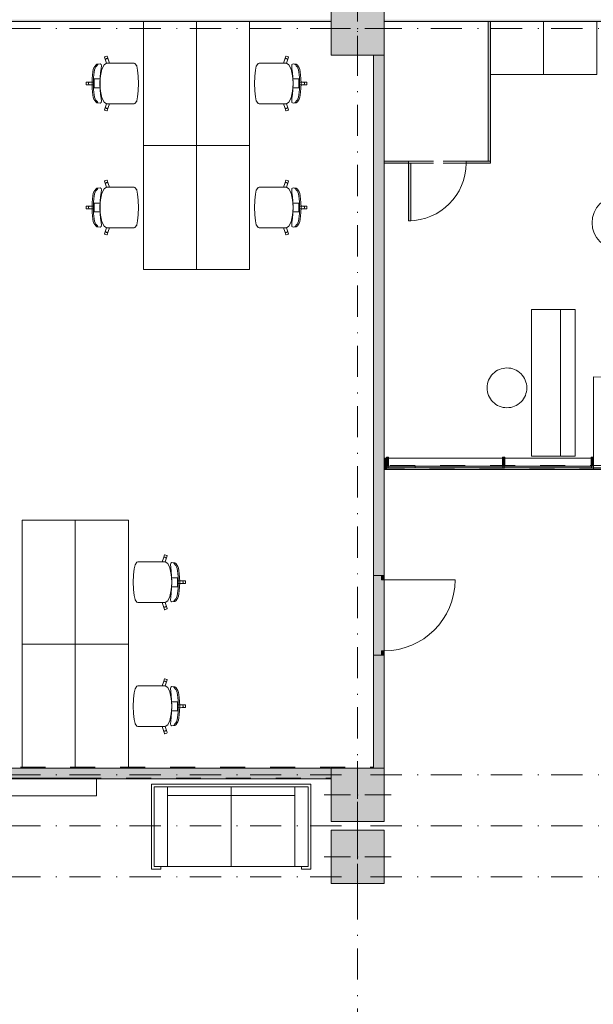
# Model space of a CAD drawing. Header units: millimetres. Extents: x 0 to 1184, y 0 to 836.
# Tile 11 of 86: x 133 to 198, y 339 to 451. Entities that reach past the tile are written whole.
import ezdxf
from ezdxf.xclip import XClip

# ---------------------------------------------------------------- set-up
doc = ezdxf.new("R2010")
doc.units = ezdxf.units.MM
doc.header["$MEASUREMENT"] = 0
doc.header["$XCLIPFRAME"] = 0
for name, pattern in [('Невидимая', [3.912222, 2.822222, -1.09]), ('Штриховая', [5.644444, 2.822222, -2.822222]), ('Штрихпунктирная', [6.702778, 3.527778, -1.763889, 0, -1.411111])]:
    doc.linetypes.add(name, pattern=pattern)
for name, color, linetype in [('Интерьер - конструкции мебели', 7, 'Continuous'), ('Интерьер - Мебель', 7, 'Continuous'), ('Интерьер - Фитостена', 7, 'Continuous'), ('Конструктив - ГКЛ', 7, 'Continuous'), ('Конструктив - Колонны', 7, 'Continuous'), ('Конструктив - Навесные Стены', 7, 'Continuous'), ('Конструктив - Стены Блок 200 нов', 7, 'Continuous'), ('Элемент Модели - Зона', 7, 'Continuous'), ('Элемент Модели - Оси', 7, 'Continuous')]:
    doc.layers.add(name, color=color, linetype=linetype)

# ---------------------------------------------------------------- blocks, each defined once
blk = doc.blocks.new('Чертеж_4_4', base_point=(-278.48, 89.56))
at = {"layer": 'Интерьер - Мебель', "linetype": 'Continuous', "lineweight": 0, "true_color": 0x7f7f7f}
for points in [[(186.52, 450.36), (186.27, 450.36), (186.27, 434.61), (186.52, 434.61)], [(177.27, 434.36), (177.27, 434.61), (174.52, 434.61), (174.52, 434.36)], [(186.52, 434.36), (186.52, 434.61), (183.77, 434.61), (183.77, 434.36)], [(177.27, 434.36), (177.27, 427.86), (177.52, 427.86), (177.52, 434.36)]]:
    blk.add_hatch(color=8, dxfattribs=at).paths.add_polyline_path(points)
at = {"layer": 'Конструктив - ГКЛ', "linetype": 'Continuous', "lineweight": 0, "true_color": 0x000000}
for points in [[(173.32, 446.56), (173.32, 387.82), (174.52, 387.82), (174.52, 446.56)], [(173.32, 446.56), (173.32, 366.06), (174.52, 366.06), (174.52, 446.56)], [(174.52, 387.82), (174.22, 387.82), (174.22, 387.32), (174.52, 387.32)], [(174.22, 378.82), (174.52, 378.82), (174.52, 379.32), (174.22, 379.32)], [(173.32, 378.82), (173.32, 366.06), (174.52, 366.06), (174.52, 378.82)], [(89.02, 366.06), (89.02, 364.86), (168.47, 364.86), (168.47, 366.06)], [(168.47, 366.06), (168.47, 364.86), (168.52, 364.86), (168.52, 366.06)]]:
    blk.add_hatch(color=18, dxfattribs=at).paths.add_polyline_path(points)
at = {"layer": 'Конструктив - Колонны', "linetype": 'Continuous', "lineweight": 0, "true_color": 0x000000}
for points in [[(168.52, 446.56), (174.52, 446.56), (174.52, 452.56), (168.52, 452.56)], [(168.52, 360.06), (174.52, 360.06), (174.52, 366.06), (168.52, 366.06)], [(168.52, 353.06), (174.52, 353.06), (174.52, 359.06), (168.52, 359.06)]]:
    blk.add_hatch(color=18, dxfattribs=at).paths.add_polyline_path(points)
at = {"layer": 'Конструктив - Навесные Стены', "linetype": 'Continuous', "lineweight": 0, "true_color": 0x000000}
for points in [[(174.69, 400.17), (174.77, 400.17), (174.77, 401.07), (174.52, 401.07), (174.52, 399.77), (174.77, 399.77), (174.77, 399.97), (174.69, 399.97)], [(174.69, 399.97), (174.82, 399.97), (174.82, 400.17), (174.69, 400.17)], [(175.02, 401.17), (174.77, 401.17), (174.77, 400.17), (175.02, 400.17)], [(174.97, 399.97), (178.01, 399.97), (178.01, 400.17), (174.97, 400.17)], [(178.01, 399.97), (187.93, 399.97), (187.93, 400.17), (178.01, 400.17)], [(188.13, 401.17), (187.88, 401.17), (187.88, 400.17), (188.13, 400.17)], [(188.08, 399.97), (197.94, 399.97), (197.94, 400.17), (188.08, 400.17)], [(198.14, 401.17), (197.89, 401.17), (197.89, 400.17), (198.14, 400.17)]]:
    blk.add_hatch(color=18, dxfattribs=at).paths.add_polyline_path(points)
at = {"layer": 'Конструктив - Стены Блок 200 нов', "linetype": 'Continuous', "lineweight": 0, "true_color": 0x000000}
for points in [[(168.52, 450.56), (102.52, 450.56), (102.52, 450.36), (168.52, 450.36)], [(174.52, 450.36), (258.52, 450.36), (258.52, 450.56), (174.52, 450.56)]]:
    blk.add_hatch(color=18, dxfattribs=at).paths.add_polyline_path(points)
at = {"layer": 'Интерьер - конструкции мебели', "color": 7, "linetype": 'Continuous', "lineweight": 15, "flags": 128}
for points in [[(194.42, 401.29), (191.15, 401.29), (191.15, 417.84), (194.42, 417.84)], [(196.09, 401.29), (194.42, 401.29), (194.42, 417.84), (196.09, 417.84)]]:
    blk.add_lwpolyline(points, close=True, dxfattribs=at)
at = {"layer": 'Интерьер - Мебель', "color": 7, "linetype": 'Continuous', "lineweight": 15}
for p, q in [((192.52, 444.36), (192.52, 450.36)), ((142.96, 446.39), (142.94, 446.35)), ((142.94, 446.35), (143.05, 446)), ((143.19, 446.46), (142.96, 446.39)), ((143.06, 446.11), (143.05, 446.06)), ((143.05, 446.06), (143.05, 446)), ((143.05, 446), (143.15, 445.66)), ((143.1, 446.16), (143.06, 446.11)), ((143.15, 446.19), (143.1, 446.16)), ((143.21, 446.19), (143.15, 446.19)), ((143.23, 446.44), (143.19, 446.46)), ((143.27, 446.18), (143.21, 446.19)), ((143.34, 446.09), (143.23, 446.44)), ((143.31, 446.14), (143.27, 446.18)), ((143.34, 446.09), (143.31, 446.14)), ((143.5, 445.66), (143.34, 446.09)), ((163.14, 445.66), (163.3, 446.09)), ((163.3, 446.09), (163.41, 446.44)), ((163.3, 446.09), (163.33, 446.14)), ((163.33, 446.14), (163.37, 446.18)), ((163.37, 446.18), (163.43, 446.19)), ((163.41, 446.44), (163.45, 446.46)), ((163.43, 446.19), (163.49, 446.19)), ((163.45, 446.46), (163.68, 446.39)), ((163.49, 446.19), (163.54, 446.16)), ((163.58, 446), (163.49, 445.66)), ((163.54, 446.16), (163.57, 446.11)), ((163.57, 446.11), (163.59, 446.06)), ((163.7, 446.35), (163.58, 446)), ((163.59, 446.06), (163.58, 446)), ((163.68, 446.39), (163.7, 446.35)), ((141.61, 444.67), (141.54, 443.94)), ((141.66, 444.93), (141.61, 444.67)), ((141.73, 445.13), (141.66, 444.93)), ((141.93, 445.44), (141.73, 445.13)), ((141.73, 444.35), (141.76, 444.65)), ((141.76, 444.65), (141.81, 444.91)), ((141.81, 444.91), (141.88, 445.11)), ((141.88, 445.11), (141.95, 445.24)), ((142.06, 445.55), (141.93, 445.44)), ((141.95, 445.24), (142.05, 445.36)), ((142.05, 445.36), (142.12, 445.45)), ((142.42, 445.58), (142.06, 445.55)), ((142.12, 445.45), (142.17, 445.51)), ((142.17, 445.51), (142.19, 445.55)), ((142.54, 445.51), (142.42, 445.58)), ((142.48, 444.6), (142.54, 445.05)), ((142.64, 444.99), (142.48, 444.24)), ((142.57, 445.34), (142.54, 445.51)), ((142.54, 445.05), (142.57, 445.34)), ((142.87, 445.48), (142.64, 444.99)), ((143.15, 445.66), (142.87, 445.48)), ((143.15, 445.66), (143.15, 445.66)), ((143.15, 445.66), (143.5, 445.66)), ((145.59, 445.66), (143.5, 445.66)), ((145.95, 445.66), (145.59, 445.66)), ((146.26, 445.66), (145.95, 445.66)), ((146.34, 445.61), (146.26, 445.66)), ((146.56, 445.34), (146.34, 445.61)), ((146.56, 445.32), (146.56, 445.34)), ((146.67, 444.86), (146.56, 445.32)), ((146.74, 444.18), (146.67, 444.86)), ((159.89, 444.18), (159.97, 444.86)), ((159.97, 444.86), (160.07, 445.32)), ((160.07, 445.32), (160.08, 445.34)), ((160.08, 445.34), (160.29, 445.61)), ((160.29, 445.61), (160.38, 445.66)), ((160.38, 445.66), (160.69, 445.66)), ((160.69, 445.66), (161.05, 445.66)), ((161.05, 445.66), (163.14, 445.66)), ((163.49, 445.66), (163.14, 445.66)), ((163.48, 445.66), (163.49, 445.66)), ((163.49, 445.66), (163.76, 445.48)), ((163.76, 445.48), (164, 444.99)), ((164, 444.99), (164.16, 444.24)), ((164.07, 445.34), (164.1, 445.51)), ((164.1, 445.05), (164.07, 445.34)), ((164.1, 445.51), (164.22, 445.58)), ((164.15, 444.6), (164.1, 445.05)), ((164.22, 445.58), (164.58, 445.55)), ((164.47, 445.51), (164.44, 445.55)), ((164.52, 445.45), (164.47, 445.51)), ((164.58, 445.36), (164.52, 445.45)), ((164.58, 445.55), (164.71, 445.44)), ((164.68, 445.24), (164.58, 445.36)), ((164.76, 445.11), (164.68, 445.24)), ((164.71, 445.44), (164.91, 445.13)), ((164.82, 444.91), (164.76, 445.11)), ((164.87, 444.65), (164.82, 444.91)), ((164.91, 444.35), (164.87, 444.65)), ((164.91, 445.13), (164.98, 444.93)), ((164.98, 444.93), (165.03, 444.67)), ((165.03, 444.67), (165.1, 443.94)), ((140.9, 443.52), (140.87, 443.48)), ((141.27, 443.52), (140.9, 443.52)), ((141.21, 443.5), (141.16, 443.47)), ((141.27, 443.52), (141.21, 443.5)), ((141.77, 443.53), (141.27, 443.52)), ((141.54, 443.94), (141.52, 443.36)), ((141.68, 443.36), (141.69, 443.69)), ((141.69, 443.69), (141.7, 444.02)), ((141.7, 444.02), (141.73, 444.35)), ((142.07, 443.87), (141.77, 443.87)), ((141.77, 443.87), (141.77, 443.53)), ((141.77, 443.53), (141.77, 443.36)), ((142.45, 443.87), (142.07, 443.87)), ((142.41, 443.36), (142.44, 444.09)), ((142.45, 443.87), (142.42, 443.36)), ((142.44, 444.09), (142.48, 444.6)), ((142.48, 444.24), (142.45, 443.87)), ((146.74, 444.16), (146.74, 444.18)), ((146.77, 443.36), (146.74, 444.16)), ((159.87, 443.36), (159.89, 444.16)), ((159.89, 444.16), (159.89, 444.18)), ((164.2, 444.09), (164.15, 444.6)), ((164.16, 444.24), (164.19, 443.87)), ((164.19, 443.87), (164.22, 443.36)), ((164.19, 443.87), (164.57, 443.87)), ((164.22, 443.36), (164.2, 444.09)), ((164.57, 443.87), (164.87, 443.87)), ((164.87, 443.87), (164.87, 443.53)), ((164.87, 443.53), (164.87, 443.36)), ((164.87, 443.53), (165.37, 443.52)), ((164.94, 444.02), (164.91, 444.35)), ((164.95, 443.69), (164.94, 444.02)), ((164.96, 443.36), (164.95, 443.69)), ((165.1, 443.94), (165.12, 443.36)), ((165.37, 443.52), (165.43, 443.5)), ((165.37, 443.52), (165.74, 443.52)), ((165.43, 443.5), (165.48, 443.47)), ((165.74, 443.52), (165.77, 443.48)), ((140.87, 443.48), (140.87, 443.36)), ((140.87, 443.24), (140.87, 443.36)), ((140.9, 443.21), (140.87, 443.24)), ((141.27, 443.21), (140.9, 443.21)), ((141.13, 443.42), (141.12, 443.36)), ((141.13, 443.31), (141.12, 443.36)), ((141.16, 443.47), (141.13, 443.42)), ((141.16, 443.26), (141.13, 443.31)), ((141.21, 443.22), (141.16, 443.26)), ((141.27, 443.21), (141.21, 443.22)), ((141.77, 443.2), (141.27, 443.21)), ((141.54, 442.79), (141.52, 443.36)), ((141.61, 442.06), (141.54, 442.79)), ((141.68, 443.36), (141.69, 443.04)), ((141.69, 443.04), (141.7, 442.7)), ((141.7, 442.7), (141.73, 442.38)), ((141.73, 442.38), (141.76, 442.08)), ((141.77, 443.2), (141.77, 443.36)), ((141.77, 442.86), (141.77, 443.2)), ((142.07, 442.86), (141.77, 442.86)), ((142.45, 442.86), (142.07, 442.86)), ((142.41, 443.36), (142.44, 442.64)), ((142.45, 442.86), (142.42, 443.36)), ((142.44, 442.64), (142.48, 442.13)), ((142.48, 442.49), (142.45, 442.86)), ((142.64, 441.74), (142.48, 442.49)), ((146.74, 442.55), (146.67, 441.87)), ((146.77, 443.36), (146.74, 442.56)), ((146.74, 442.56), (146.74, 442.55)), ((159.87, 443.36), (159.89, 442.56)), ((159.89, 442.56), (159.89, 442.55)), ((159.89, 442.55), (159.97, 441.87)), ((164, 441.74), (164.16, 442.49)), ((164.2, 442.64), (164.15, 442.13)), ((164.16, 442.49), (164.19, 442.86)), ((164.19, 442.86), (164.22, 443.36)), ((164.19, 442.86), (164.57, 442.86)), ((164.22, 443.36), (164.2, 442.64)), ((164.57, 442.86), (164.87, 442.86)), ((164.87, 443.2), (164.87, 443.36)), ((164.87, 443.2), (165.37, 443.21)), ((164.87, 442.86), (164.87, 443.2)), ((164.91, 442.38), (164.87, 442.08)), ((164.94, 442.7), (164.91, 442.38)), ((164.95, 443.04), (164.94, 442.7)), ((164.96, 443.36), (164.95, 443.04)), ((165.03, 442.06), (165.1, 442.79)), ((165.1, 442.79), (165.12, 443.36)), ((165.37, 443.21), (165.43, 443.22)), ((165.37, 443.21), (165.74, 443.21)), ((165.43, 443.22), (165.48, 443.26)), ((165.48, 443.47), (165.51, 443.42)), ((165.48, 443.26), (165.51, 443.31)), ((165.51, 443.42), (165.52, 443.36)), ((165.51, 443.31), (165.52, 443.36)), ((165.74, 443.21), (165.77, 443.24)), ((165.77, 443.48), (165.77, 443.36)), ((165.77, 443.24), (165.77, 443.36)), ((141.66, 441.8), (141.61, 442.06)), ((141.73, 441.6), (141.66, 441.8)), ((141.93, 441.29), (141.73, 441.6)), ((141.76, 442.08), (141.81, 441.82)), ((141.81, 441.82), (141.88, 441.62)), ((141.88, 441.62), (141.95, 441.48)), ((142.06, 441.18), (141.93, 441.29)), ((141.95, 441.48), (142.05, 441.37)), ((142.05, 441.37), (142.12, 441.28)), ((142.12, 441.28), (142.17, 441.21)), ((142.48, 442.13), (142.54, 441.68)), ((142.54, 441.68), (142.57, 441.39)), ((142.57, 441.39), (142.54, 441.22)), ((142.87, 441.25), (142.64, 441.74)), ((146.56, 441.38), (146.34, 441.12)), ((146.67, 441.87), (146.56, 441.41)), ((146.56, 441.41), (146.56, 441.38)), ((159.97, 441.87), (160.07, 441.41)), ((160.07, 441.41), (160.08, 441.38)), ((160.08, 441.38), (160.29, 441.12)), ((163.76, 441.25), (164, 441.74)), ((164.1, 441.68), (164.07, 441.39)), ((164.07, 441.39), (164.1, 441.22)), ((164.15, 442.13), (164.1, 441.68)), ((164.52, 441.28), (164.47, 441.21)), ((164.58, 441.37), (164.52, 441.28)), ((164.68, 441.48), (164.58, 441.37)), ((164.58, 441.18), (164.71, 441.29)), ((164.76, 441.62), (164.68, 441.48)), ((164.71, 441.29), (164.91, 441.6)), ((164.82, 441.82), (164.76, 441.62)), ((164.87, 442.08), (164.82, 441.82)), ((164.91, 441.6), (164.98, 441.8)), ((164.98, 441.8), (165.03, 442.06)), ((142.42, 441.15), (142.06, 441.18)), ((142.17, 441.21), (142.19, 441.18)), ((142.54, 441.22), (142.42, 441.15)), ((143.15, 441.07), (142.87, 441.25)), ((142.94, 440.38), (143.05, 440.73)), ((142.96, 440.34), (142.94, 440.38)), ((143.19, 440.26), (142.96, 440.34)), ((143.05, 440.73), (143.15, 441.07)), ((143.05, 440.67), (143.05, 440.73)), ((143.06, 440.62), (143.05, 440.67)), ((143.1, 440.57), (143.06, 440.62)), ((143.15, 440.54), (143.1, 440.57)), ((143.15, 441.07), (143.15, 441.07)), ((143.15, 441.07), (143.5, 441.07)), ((143.21, 440.53), (143.15, 440.54)), ((143.23, 440.28), (143.19, 440.26)), ((143.27, 440.55), (143.21, 440.53)), ((143.34, 440.64), (143.23, 440.28)), ((143.31, 440.59), (143.27, 440.55)), ((143.34, 440.64), (143.31, 440.59)), ((143.5, 441.07), (143.34, 440.64)), ((145.59, 441.07), (143.5, 441.07)), ((145.95, 441.07), (145.59, 441.07)), ((146.26, 441.07), (145.95, 441.07)), ((146.34, 441.12), (146.26, 441.07)), ((160.29, 441.12), (160.38, 441.07)), ((160.38, 441.07), (160.69, 441.07)), ((160.69, 441.07), (161.05, 441.07)), ((161.05, 441.07), (163.14, 441.07)), ((163.49, 441.07), (163.14, 441.07)), ((163.14, 441.07), (163.3, 440.64)), ((163.3, 440.64), (163.33, 440.59)), ((163.3, 440.64), (163.41, 440.28)), ((163.33, 440.59), (163.37, 440.55)), ((163.37, 440.55), (163.43, 440.53)), ((163.41, 440.28), (163.45, 440.26)), ((163.43, 440.53), (163.49, 440.54)), ((163.45, 440.26), (163.68, 440.34)), ((163.48, 441.07), (163.49, 441.07)), ((163.49, 441.07), (163.76, 441.25)), ((163.58, 440.73), (163.49, 441.07)), ((163.49, 440.54), (163.54, 440.57)), ((163.54, 440.57), (163.57, 440.62)), ((163.57, 440.62), (163.59, 440.67)), ((163.59, 440.67), (163.58, 440.73)), ((163.7, 440.38), (163.58, 440.73)), ((163.68, 440.34), (163.7, 440.38)), ((164.1, 441.22), (164.22, 441.15)), ((164.22, 441.15), (164.58, 441.18)), ((164.47, 441.21), (164.44, 441.18)), ((142.96, 432.39), (142.94, 432.35)), ((143.19, 432.46), (142.96, 432.39)), ((143.23, 432.44), (143.19, 432.46)), ((143.34, 432.09), (143.23, 432.44)), ((163.3, 432.09), (163.41, 432.44)), ((163.41, 432.44), (163.45, 432.46)), ((163.45, 432.46), (163.68, 432.39)), ((163.68, 432.39), (163.7, 432.35)), ((141.93, 431.44), (141.73, 431.13)), ((142.06, 431.55), (141.93, 431.44)), ((141.95, 431.24), (142.05, 431.36)), ((142.05, 431.36), (142.12, 431.45)), ((142.42, 431.58), (142.06, 431.55)), ((142.12, 431.45), (142.17, 431.51)), ((142.17, 431.51), (142.19, 431.55)), ((142.54, 431.51), (142.42, 431.58)), ((142.57, 431.34), (142.54, 431.51)), ((142.54, 431.05), (142.57, 431.34)), ((142.87, 431.48), (142.64, 430.99)), ((143.15, 431.66), (142.87, 431.48)), ((142.94, 432.35), (143.05, 432)), ((143.06, 432.11), (143.05, 432.06)), ((143.05, 432.06), (143.05, 432)), ((143.05, 432), (143.15, 431.66)), ((143.1, 432.16), (143.06, 432.11)), ((143.15, 432.19), (143.1, 432.16)), ((143.21, 432.19), (143.15, 432.19)), ((143.15, 431.66), (143.15, 431.66)), ((143.15, 431.66), (143.5, 431.66)), ((143.27, 432.18), (143.21, 432.19)), ((143.31, 432.14), (143.27, 432.18)), ((143.34, 432.09), (143.31, 432.14)), ((143.5, 431.66), (143.34, 432.09)), ((145.59, 431.66), (143.5, 431.66)), ((145.95, 431.66), (145.59, 431.66)), ((146.26, 431.66), (145.95, 431.66)), ((146.34, 431.61), (146.26, 431.66)), ((146.56, 431.34), (146.34, 431.61)), ((146.56, 431.32), (146.56, 431.34)), ((146.67, 430.86), (146.56, 431.32)), ((159.97, 430.86), (160.07, 431.32)), ((160.07, 431.32), (160.08, 431.34)), ((160.08, 431.34), (160.29, 431.61)), ((160.29, 431.61), (160.38, 431.66)), ((160.38, 431.66), (160.69, 431.66)), ((160.69, 431.66), (161.05, 431.66)), ((161.05, 431.66), (163.14, 431.66)), ((163.14, 431.66), (163.3, 432.09)), ((163.49, 431.66), (163.14, 431.66)), ((163.3, 432.09), (163.33, 432.14)), ((163.33, 432.14), (163.37, 432.18)), ((163.37, 432.18), (163.43, 432.19)), ((163.43, 432.19), (163.49, 432.19)), ((163.48, 431.66), (163.49, 431.66)), ((163.49, 432.19), (163.54, 432.16)), ((163.58, 432), (163.49, 431.66)), ((163.49, 431.66), (163.76, 431.48)), ((163.54, 432.16), (163.57, 432.11)), ((163.57, 432.11), (163.59, 432.06)), ((163.7, 432.35), (163.58, 432)), ((163.59, 432.06), (163.58, 432)), ((163.76, 431.48), (164, 430.99)), ((164.07, 431.34), (164.1, 431.51)), ((164.1, 431.05), (164.07, 431.34)), ((164.1, 431.51), (164.22, 431.58)), ((164.22, 431.58), (164.58, 431.55)), ((164.47, 431.51), (164.44, 431.55)), ((164.52, 431.45), (164.47, 431.51)), ((164.58, 431.36), (164.52, 431.45)), ((164.58, 431.55), (164.71, 431.44)), ((164.68, 431.24), (164.58, 431.36)), ((164.71, 431.44), (164.91, 431.13)), ((141.61, 430.67), (141.54, 429.94)), ((141.66, 430.93), (141.61, 430.67)), ((141.73, 431.13), (141.66, 430.93)), ((141.7, 430.02), (141.73, 430.35)), ((141.73, 430.35), (141.76, 430.65)), ((141.76, 430.65), (141.81, 430.91)), ((141.81, 430.91), (141.88, 431.11)), ((141.88, 431.11), (141.95, 431.24)), ((142.44, 430.09), (142.48, 430.6)), ((142.48, 430.24), (142.45, 429.87)), ((142.48, 430.6), (142.54, 431.05)), ((142.64, 430.99), (142.48, 430.24)), ((146.74, 430.18), (146.67, 430.86)), ((146.74, 430.16), (146.74, 430.18)), ((146.77, 429.36), (146.74, 430.16)), ((159.87, 429.36), (159.89, 430.16)), ((159.89, 430.18), (159.97, 430.86)), ((159.89, 430.16), (159.89, 430.18)), ((164, 430.99), (164.16, 430.24)), ((164.15, 430.6), (164.1, 431.05)), ((164.2, 430.09), (164.15, 430.6)), ((164.16, 430.24), (164.19, 429.87)), ((164.76, 431.11), (164.68, 431.24)), ((164.82, 430.91), (164.76, 431.11)), ((164.87, 430.65), (164.82, 430.91)), ((164.91, 430.35), (164.87, 430.65)), ((164.91, 431.13), (164.98, 430.93)), ((164.94, 430.02), (164.91, 430.35)), ((164.98, 430.93), (165.03, 430.67)), ((165.03, 430.67), (165.1, 429.94)), ((140.9, 429.52), (140.87, 429.48)), ((140.87, 429.48), (140.87, 429.36)), ((140.87, 429.24), (140.87, 429.36)), ((140.9, 429.21), (140.87, 429.24)), ((141.27, 429.52), (140.9, 429.52)), ((141.27, 429.21), (140.9, 429.21)), ((141.13, 429.42), (141.12, 429.36)), ((141.13, 429.31), (141.12, 429.36)), ((141.16, 429.47), (141.13, 429.42)), ((141.16, 429.26), (141.13, 429.31)), ((141.21, 429.5), (141.16, 429.47)), ((141.21, 429.22), (141.16, 429.26)), ((141.27, 429.52), (141.21, 429.5)), ((141.27, 429.21), (141.21, 429.22)), ((141.77, 429.53), (141.27, 429.52)), ((141.77, 429.2), (141.27, 429.21)), ((141.54, 429.94), (141.52, 429.36)), ((141.54, 428.79), (141.52, 429.36)), ((141.68, 429.36), (141.69, 429.69)), ((141.68, 429.36), (141.69, 429.04)), ((141.69, 429.69), (141.7, 430.02)), ((142.07, 429.87), (141.77, 429.87)), ((141.77, 429.87), (141.77, 429.53)), ((141.77, 429.53), (141.77, 429.36)), ((141.77, 429.2), (141.77, 429.36)), ((141.77, 428.86), (141.77, 429.2)), ((142.45, 429.87), (142.07, 429.87)), ((142.41, 429.36), (142.44, 430.09)), ((142.41, 429.36), (142.44, 428.64)), ((142.45, 429.87), (142.42, 429.36)), ((142.45, 428.86), (142.42, 429.36)), ((146.77, 429.36), (146.74, 428.56)), ((159.87, 429.36), (159.89, 428.56)), ((164.19, 429.87), (164.22, 429.36)), ((164.19, 429.87), (164.57, 429.87)), ((164.19, 428.86), (164.22, 429.36)), ((164.22, 429.36), (164.2, 430.09)), ((164.22, 429.36), (164.2, 428.64)), ((164.57, 429.87), (164.87, 429.87)), ((164.87, 429.87), (164.87, 429.53)), ((164.87, 429.53), (164.87, 429.36)), ((164.87, 429.53), (165.37, 429.52)), ((164.87, 429.2), (164.87, 429.36)), ((164.87, 429.2), (165.37, 429.21)), ((164.87, 428.86), (164.87, 429.2)), ((164.95, 429.69), (164.94, 430.02)), ((164.96, 429.36), (164.95, 429.69)), ((164.96, 429.36), (164.95, 429.04)), ((165.1, 429.94), (165.12, 429.36)), ((165.1, 428.79), (165.12, 429.36)), ((165.37, 429.52), (165.43, 429.5)), ((165.37, 429.52), (165.74, 429.52)), ((165.37, 429.21), (165.43, 429.22)), ((165.37, 429.21), (165.74, 429.21)), ((165.43, 429.5), (165.48, 429.47)), ((165.43, 429.22), (165.48, 429.26)), ((165.48, 429.47), (165.51, 429.42)), ((165.48, 429.26), (165.51, 429.31)), ((165.51, 429.42), (165.52, 429.36)), ((165.51, 429.31), (165.52, 429.36)), ((165.74, 429.52), (165.77, 429.48)), ((165.74, 429.21), (165.77, 429.24)), ((165.77, 429.48), (165.77, 429.36)), ((165.77, 429.24), (165.77, 429.36)), ((141.61, 428.06), (141.54, 428.79)), ((141.66, 427.8), (141.61, 428.06)), ((141.69, 429.04), (141.7, 428.7)), ((141.7, 428.7), (141.73, 428.38)), ((141.73, 428.38), (141.76, 428.08)), ((141.76, 428.08), (141.81, 427.82)), ((142.07, 428.86), (141.77, 428.86)), ((142.45, 428.86), (142.07, 428.86)), ((142.44, 428.64), (142.48, 428.13)), ((142.48, 428.49), (142.45, 428.86)), ((142.64, 427.74), (142.48, 428.49)), ((142.48, 428.13), (142.54, 427.68)), ((146.74, 428.55), (146.67, 427.87)), ((146.74, 428.56), (146.74, 428.55)), ((159.89, 428.56), (159.89, 428.55)), ((159.89, 428.55), (159.97, 427.87)), ((164, 427.74), (164.16, 428.49)), ((164.15, 428.13), (164.1, 427.68)), ((164.2, 428.64), (164.15, 428.13)), ((164.16, 428.49), (164.19, 428.86)), ((164.19, 428.86), (164.57, 428.86)), ((164.57, 428.86), (164.87, 428.86)), ((164.87, 428.08), (164.82, 427.82)), ((164.91, 428.38), (164.87, 428.08)), ((164.94, 428.7), (164.91, 428.38)), ((164.95, 429.04), (164.94, 428.7)), ((164.98, 427.8), (165.03, 428.06)), ((165.03, 428.06), (165.1, 428.79)), ((141.73, 427.6), (141.66, 427.8)), ((141.93, 427.29), (141.73, 427.6)), ((141.81, 427.82), (141.88, 427.62)), ((141.88, 427.62), (141.95, 427.48)), ((142.06, 427.18), (141.93, 427.29)), ((141.95, 427.48), (142.05, 427.37)), ((142.05, 427.37), (142.12, 427.28)), ((142.42, 427.15), (142.06, 427.18)), ((142.12, 427.28), (142.17, 427.21)), ((142.17, 427.21), (142.19, 427.18)), ((142.54, 427.22), (142.42, 427.15)), ((142.54, 427.68), (142.57, 427.39)), ((142.57, 427.39), (142.54, 427.22)), ((142.87, 427.25), (142.64, 427.74)), ((143.15, 427.07), (142.87, 427.25)), ((143.05, 426.73), (143.15, 427.07)), ((143.15, 427.07), (143.15, 427.07)), ((143.15, 427.07), (143.5, 427.07)), ((143.5, 427.07), (143.34, 426.64)), ((145.59, 427.07), (143.5, 427.07)), ((145.95, 427.07), (145.59, 427.07)), ((146.26, 427.07), (145.95, 427.07)), ((146.34, 427.12), (146.26, 427.07)), ((146.56, 427.38), (146.34, 427.12)), ((146.67, 427.87), (146.56, 427.41)), ((146.56, 427.41), (146.56, 427.38)), ((159.97, 427.87), (160.07, 427.41)), ((160.07, 427.41), (160.08, 427.38)), ((160.08, 427.38), (160.29, 427.12)), ((160.29, 427.12), (160.38, 427.07)), ((160.38, 427.07), (160.69, 427.07)), ((160.69, 427.07), (161.05, 427.07)), ((161.05, 427.07), (163.14, 427.07)), ((163.49, 427.07), (163.14, 427.07)), ((163.14, 427.07), (163.3, 426.64)), ((163.48, 427.07), (163.49, 427.07)), ((163.49, 427.07), (163.76, 427.25)), ((163.58, 426.73), (163.49, 427.07)), ((163.76, 427.25), (164, 427.74)), ((164.1, 427.68), (164.07, 427.39)), ((164.07, 427.39), (164.1, 427.22)), ((164.1, 427.22), (164.22, 427.15)), ((164.22, 427.15), (164.58, 427.18)), ((164.47, 427.21), (164.44, 427.18)), ((164.52, 427.28), (164.47, 427.21)), ((164.58, 427.37), (164.52, 427.28)), ((164.68, 427.48), (164.58, 427.37)), ((164.58, 427.18), (164.71, 427.29)), ((164.76, 427.62), (164.68, 427.48)), ((164.71, 427.29), (164.91, 427.6)), ((164.82, 427.82), (164.76, 427.62)), ((164.91, 427.6), (164.98, 427.8)), ((142.94, 426.38), (143.05, 426.73)), ((142.96, 426.34), (142.94, 426.38)), ((143.19, 426.26), (142.96, 426.34)), ((143.05, 426.67), (143.05, 426.73)), ((143.06, 426.62), (143.05, 426.67)), ((143.1, 426.57), (143.06, 426.62)), ((143.15, 426.54), (143.1, 426.57)), ((143.21, 426.53), (143.15, 426.54)), ((143.23, 426.28), (143.19, 426.26)), ((143.27, 426.55), (143.21, 426.53)), ((143.34, 426.64), (143.23, 426.28)), ((143.31, 426.59), (143.27, 426.55)), ((143.34, 426.64), (143.31, 426.59)), ((163.3, 426.64), (163.33, 426.59)), ((163.3, 426.64), (163.41, 426.28)), ((163.33, 426.59), (163.37, 426.55)), ((163.37, 426.55), (163.43, 426.53)), ((163.41, 426.28), (163.45, 426.26)), ((163.43, 426.53), (163.49, 426.54)), ((163.45, 426.26), (163.68, 426.34)), ((163.49, 426.54), (163.54, 426.57)), ((163.54, 426.57), (163.57, 426.62)), ((163.57, 426.62), (163.59, 426.67)), ((163.59, 426.67), (163.58, 426.73)), ((163.7, 426.38), (163.58, 426.73)), ((163.68, 426.34), (163.7, 426.38)), ((149.6, 389.79), (149.71, 390.14)), ((149.71, 390.14), (149.75, 390.16)), ((149.75, 390.16), (149.98, 390.09)), ((146.37, 389.02), (146.38, 389.04)), ((146.38, 389.04), (146.59, 389.31)), ((146.59, 389.31), (146.68, 389.36)), ((146.68, 389.36), (146.99, 389.36)), ((146.99, 389.36), (147.35, 389.36)), ((147.35, 389.36), (149.44, 389.36)), ((149.44, 389.36), (149.6, 389.79)), ((149.79, 389.36), (149.44, 389.36)), ((149.6, 389.79), (149.63, 389.84)), ((149.63, 389.84), (149.67, 389.88)), ((149.67, 389.88), (149.73, 389.89)), ((149.73, 389.89), (149.79, 389.89)), ((149.78, 389.36), (149.79, 389.36)), ((149.79, 389.89), (149.84, 389.86)), ((149.88, 389.7), (149.79, 389.36)), ((149.79, 389.36), (150.06, 389.18)), ((149.84, 389.86), (149.87, 389.81)), ((149.87, 389.81), (149.89, 389.76)), ((150, 390.05), (149.88, 389.7)), ((149.89, 389.76), (149.88, 389.7)), ((149.98, 390.09), (150, 390.05)), ((150.06, 389.18), (150.3, 388.69)), ((150.37, 389.04), (150.4, 389.21)), ((150.4, 388.75), (150.37, 389.04)), ((150.4, 389.21), (150.52, 389.28)), ((150.52, 389.28), (150.88, 389.25)), ((150.77, 389.21), (150.74, 389.25)), ((150.82, 389.15), (150.77, 389.21)), ((150.88, 389.06), (150.82, 389.15)), ((150.88, 389.25), (151.01, 389.14)), ((150.98, 388.94), (150.88, 389.06)), ((151.01, 389.14), (151.21, 388.83)), ((146.19, 387.88), (146.27, 388.56)), ((146.27, 388.56), (146.37, 389.02)), ((150.3, 388.69), (150.46, 387.94)), ((150.45, 388.3), (150.4, 388.75)), ((150.5, 387.79), (150.45, 388.3)), ((150.46, 387.94), (150.49, 387.57)), ((151.06, 388.81), (150.98, 388.94)), ((151.12, 388.61), (151.06, 388.81)), ((151.17, 388.35), (151.12, 388.61)), ((151.21, 388.05), (151.17, 388.35)), ((151.21, 388.83), (151.28, 388.63)), ((151.24, 387.72), (151.21, 388.05)), ((151.28, 388.63), (151.33, 388.37)), ((151.33, 388.37), (151.4, 387.64)), ((146.17, 387.06), (146.19, 387.86)), ((146.17, 387.06), (146.19, 386.26)), ((146.19, 387.86), (146.19, 387.88)), ((150.49, 387.57), (150.52, 387.06)), ((150.49, 387.57), (150.87, 387.57)), ((150.49, 386.56), (150.52, 387.06)), ((150.52, 387.06), (150.5, 387.79)), ((150.52, 387.06), (150.5, 386.34)), ((150.87, 387.57), (151.17, 387.57)), ((151.17, 387.57), (151.17, 387.23)), ((151.17, 387.23), (151.17, 387.06)), ((151.17, 387.23), (151.67, 387.22)), ((151.17, 386.9), (151.17, 387.06)), ((151.17, 386.9), (151.67, 386.91)), ((151.17, 386.56), (151.17, 386.9)), ((151.25, 387.39), (151.24, 387.72)), ((151.26, 387.06), (151.25, 387.39)), ((151.26, 387.06), (151.25, 386.74)), ((151.4, 387.64), (151.42, 387.06)), ((151.4, 386.49), (151.42, 387.06)), ((151.67, 387.22), (151.73, 387.2)), ((151.67, 387.22), (152.04, 387.22)), ((151.67, 386.91), (151.73, 386.92)), ((151.67, 386.91), (152.04, 386.91)), ((151.73, 387.2), (151.78, 387.17)), ((151.73, 386.92), (151.78, 386.96)), ((151.78, 387.17), (151.81, 387.12)), ((151.78, 386.96), (151.81, 387.01)), ((151.81, 387.12), (151.82, 387.06)), ((151.81, 387.01), (151.82, 387.06)), ((152.04, 387.22), (152.07, 387.18)), ((152.04, 386.91), (152.07, 386.94)), ((152.07, 387.18), (152.07, 387.06)), ((152.07, 386.94), (152.07, 387.06)), ((146.19, 386.26), (146.19, 386.25)), ((146.19, 386.25), (146.27, 385.57)), ((150.3, 385.44), (150.46, 386.19)), ((150.45, 385.83), (150.4, 385.38)), ((150.5, 386.34), (150.45, 385.83)), ((150.46, 386.19), (150.49, 386.56)), ((150.49, 386.56), (150.87, 386.56)), ((150.87, 386.56), (151.17, 386.56)), ((151.17, 385.78), (151.12, 385.52)), ((151.21, 386.08), (151.17, 385.78)), ((151.24, 386.4), (151.21, 386.08)), ((151.25, 386.74), (151.24, 386.4)), ((151.28, 385.5), (151.33, 385.76)), ((151.33, 385.76), (151.4, 386.49)), ((146.27, 385.57), (146.37, 385.11)), ((146.37, 385.11), (146.38, 385.08)), ((146.38, 385.08), (146.59, 384.82)), ((146.59, 384.82), (146.68, 384.77)), ((146.68, 384.77), (146.99, 384.77)), ((146.99, 384.77), (147.35, 384.77)), ((147.35, 384.77), (149.44, 384.77)), ((149.79, 384.77), (149.44, 384.77)), ((149.44, 384.77), (149.6, 384.34)), ((149.78, 384.77), (149.79, 384.77)), ((149.79, 384.77), (150.06, 384.95)), ((149.88, 384.43), (149.79, 384.77)), ((150.06, 384.95), (150.3, 385.44)), ((150.4, 385.38), (150.37, 385.09)), ((150.37, 385.09), (150.4, 384.92)), ((150.4, 384.92), (150.52, 384.85)), ((150.52, 384.85), (150.88, 384.88)), ((150.77, 384.91), (150.74, 384.88)), ((150.82, 384.98), (150.77, 384.91)), ((150.88, 385.07), (150.82, 384.98)), ((150.98, 385.18), (150.88, 385.07)), ((150.88, 384.88), (151.01, 384.99)), ((151.06, 385.32), (150.98, 385.18)), ((151.01, 384.99), (151.21, 385.3)), ((151.12, 385.52), (151.06, 385.32)), ((151.21, 385.3), (151.28, 385.5)), ((149.6, 384.34), (149.63, 384.29)), ((149.6, 384.34), (149.71, 383.98)), ((149.63, 384.29), (149.67, 384.25)), ((149.67, 384.25), (149.73, 384.23)), ((149.71, 383.98), (149.75, 383.96)), ((149.73, 384.23), (149.79, 384.24)), ((149.75, 383.96), (149.98, 384.04)), ((149.79, 384.24), (149.84, 384.27)), ((149.84, 384.27), (149.87, 384.32)), ((149.87, 384.32), (149.89, 384.37)), ((149.89, 384.37), (149.88, 384.43)), ((150, 384.08), (149.88, 384.43)), ((149.98, 384.04), (150, 384.08)), ((149.44, 375.36), (149.6, 375.79)), ((149.6, 375.79), (149.71, 376.14)), ((149.6, 375.79), (149.63, 375.84)), ((149.63, 375.84), (149.67, 375.88)), ((149.67, 375.88), (149.73, 375.89)), ((149.71, 376.14), (149.75, 376.16)), ((149.73, 375.89), (149.79, 375.89)), ((149.75, 376.16), (149.98, 376.09)), ((149.79, 375.89), (149.84, 375.86)), ((149.88, 375.7), (149.79, 375.36)), ((149.84, 375.86), (149.87, 375.81)), ((149.87, 375.81), (149.89, 375.76)), ((150, 376.05), (149.88, 375.7)), ((149.89, 375.76), (149.88, 375.7)), ((149.98, 376.09), (150, 376.05)), ((146.27, 374.56), (146.37, 375.02)), ((146.37, 375.02), (146.38, 375.04)), ((146.38, 375.04), (146.59, 375.31)), ((146.59, 375.31), (146.68, 375.36)), ((146.68, 375.36), (146.99, 375.36)), ((146.99, 375.36), (147.35, 375.36)), ((147.35, 375.36), (149.44, 375.36)), ((149.79, 375.36), (149.44, 375.36)), ((149.78, 375.36), (149.79, 375.36)), ((149.79, 375.36), (150.06, 375.18)), ((150.06, 375.18), (150.3, 374.69)), ((150.3, 374.69), (150.46, 373.94)), ((150.37, 375.04), (150.4, 375.21)), ((150.4, 374.75), (150.37, 375.04)), ((150.4, 375.21), (150.52, 375.28)), ((150.45, 374.3), (150.4, 374.75)), ((150.52, 375.28), (150.88, 375.25)), ((150.77, 375.21), (150.74, 375.25)), ((150.82, 375.15), (150.77, 375.21)), ((150.88, 375.06), (150.82, 375.15)), ((150.88, 375.25), (151.01, 375.14)), ((150.98, 374.94), (150.88, 375.06)), ((151.06, 374.81), (150.98, 374.94)), ((151.01, 375.14), (151.21, 374.83)), ((151.12, 374.61), (151.06, 374.81)), ((151.17, 374.35), (151.12, 374.61)), ((151.21, 374.83), (151.28, 374.63)), ((151.28, 374.63), (151.33, 374.37)), ((146.17, 373.06), (146.19, 373.86)), ((146.19, 373.88), (146.27, 374.56)), ((146.19, 373.86), (146.19, 373.88)), ((150.5, 373.79), (150.45, 374.3)), ((150.46, 373.94), (150.49, 373.57)), ((150.49, 373.57), (150.52, 373.06)), ((150.49, 373.57), (150.87, 373.57)), ((150.52, 373.06), (150.5, 373.79)), ((150.87, 373.57), (151.17, 373.57)), ((151.21, 374.05), (151.17, 374.35)), ((151.17, 373.57), (151.17, 373.23)), ((151.24, 373.72), (151.21, 374.05)), ((151.25, 373.39), (151.24, 373.72)), ((151.33, 374.37), (151.4, 373.64)), ((151.4, 373.64), (151.42, 373.06)), ((146.17, 373.06), (146.19, 372.26)), ((150.46, 372.19), (150.49, 372.56)), ((150.49, 372.56), (150.52, 373.06)), ((150.49, 372.56), (150.87, 372.56)), ((150.52, 373.06), (150.5, 372.34)), ((150.87, 372.56), (151.17, 372.56)), ((151.17, 373.23), (151.17, 373.06)), ((151.17, 373.23), (151.67, 373.22)), ((151.17, 372.9), (151.17, 373.06)), ((151.17, 372.9), (151.67, 372.91)), ((151.17, 372.56), (151.17, 372.9)), ((151.24, 372.4), (151.21, 372.08)), ((151.25, 372.74), (151.24, 372.4)), ((151.26, 373.06), (151.25, 373.39)), ((151.26, 373.06), (151.25, 372.74)), ((151.33, 371.76), (151.4, 372.49)), ((151.4, 372.49), (151.42, 373.06)), ((151.67, 373.22), (151.73, 373.2)), ((151.67, 373.22), (152.04, 373.22)), ((151.67, 372.91), (151.73, 372.92)), ((151.67, 372.91), (152.04, 372.91)), ((151.73, 373.2), (151.78, 373.17)), ((151.73, 372.92), (151.78, 372.96)), ((151.78, 373.17), (151.81, 373.12)), ((151.78, 372.96), (151.81, 373.01)), ((151.81, 373.12), (151.82, 373.06)), ((151.81, 373.01), (151.82, 373.06)), ((152.04, 373.22), (152.07, 373.18)), ((152.04, 372.91), (152.07, 372.94)), ((152.07, 373.18), (152.07, 373.06)), ((152.07, 372.94), (152.07, 373.06)), ((146.19, 372.26), (146.19, 372.25)), ((146.19, 372.25), (146.27, 371.57)), ((146.27, 371.57), (146.37, 371.11)), ((150.06, 370.95), (150.3, 371.44)), ((150.3, 371.44), (150.46, 372.19)), ((150.4, 371.38), (150.37, 371.09)), ((150.45, 371.83), (150.4, 371.38)), ((150.5, 372.34), (150.45, 371.83)), ((151.06, 371.32), (150.98, 371.18)), ((151.01, 370.99), (151.21, 371.3)), ((151.12, 371.52), (151.06, 371.32)), ((151.17, 371.78), (151.12, 371.52)), ((151.21, 372.08), (151.17, 371.78)), ((151.21, 371.3), (151.28, 371.5)), ((151.28, 371.5), (151.33, 371.76)), ((146.37, 371.11), (146.38, 371.08)), ((146.38, 371.08), (146.59, 370.82)), ((146.59, 370.82), (146.68, 370.77)), ((146.68, 370.77), (146.99, 370.77)), ((146.99, 370.77), (147.35, 370.77)), ((147.35, 370.77), (149.44, 370.77)), ((149.79, 370.77), (149.44, 370.77)), ((149.44, 370.77), (149.6, 370.34)), ((149.6, 370.34), (149.63, 370.29)), ((149.6, 370.34), (149.71, 369.98)), ((149.63, 370.29), (149.67, 370.25)), ((149.67, 370.25), (149.73, 370.23)), ((149.73, 370.23), (149.79, 370.24)), ((149.78, 370.77), (149.79, 370.77)), ((149.79, 370.77), (150.06, 370.95)), ((149.88, 370.43), (149.79, 370.77)), ((149.79, 370.24), (149.84, 370.27)), ((149.84, 370.27), (149.87, 370.32)), ((149.87, 370.32), (149.89, 370.37)), ((149.89, 370.37), (149.88, 370.43)), ((150, 370.08), (149.88, 370.43)), ((150.37, 371.09), (150.4, 370.92)), ((150.4, 370.92), (150.52, 370.85)), ((150.52, 370.85), (150.88, 370.88)), ((150.77, 370.91), (150.74, 370.88)), ((150.82, 370.98), (150.77, 370.91)), ((150.88, 371.07), (150.82, 370.98)), ((150.98, 371.18), (150.88, 371.07)), ((150.88, 370.88), (151.01, 370.99)), ((149.71, 369.98), (149.75, 369.96)), ((149.75, 369.96), (149.98, 370.04)), ((149.98, 370.04), (150, 370.08)), ((166.24, 364.27), (148.24, 364.27)), ((148.24, 354.67), (148.24, 364.27)), ((148.54, 354.97), (148.54, 363.97)), ((148.54, 363.97), (165.94, 363.97)), ((150.04, 354.97), (150.04, 363.97)), ((157.24, 354.97), (157.24, 363.97)), ((164.44, 354.97), (164.44, 363.97)), ((165.94, 363.97), (165.94, 354.97)), ((166.24, 354.67), (166.24, 364.27)), ((164.44, 362.97), (150.04, 362.97)), ((148.24, 354.67), (149.29, 354.67)), ((165.94, 354.97), (148.54, 354.97)), ((149.29, 354.67), (149.29, 354.97)), ((165.19, 354.67), (165.19, 354.97)), ((166.24, 354.67), (165.19, 354.67))]:
    blk.add_line(p, q, dxfattribs=at)
at = {"layer": 'Интерьер - Мебель', "color": 7, "linetype": 'Невидимая', "lineweight": 15}
for p, q in [((177.27, 434.61), (183.77, 434.61)), ((177.27, 434.36), (183.77, 434.36))]:
    blk.add_line(p, q, dxfattribs=at)
at = {"layer": 'Интерьер - Мебель', "color": 7, "linetype": 'Continuous', "lineweight": 15, "flags": 128}
for points in [[(153.32, 436.36), (153.32, 450.36), (147.32, 450.36), (147.32, 436.36)], [(153.32, 436.36), (153.32, 450.36), (159.32, 450.36), (159.32, 436.36)], [(186.52, 450.36), (186.27, 450.36), (186.27, 434.61), (186.52, 434.61)], [(186.52, 444.36), (198.52, 444.36), (198.52, 450.36), (186.52, 450.36)], [(153.32, 422.36), (153.32, 436.36), (147.32, 436.36), (147.32, 422.36)], [(153.32, 422.36), (153.32, 436.36), (159.32, 436.36), (159.32, 422.36)], [(177.27, 434.36), (177.27, 434.61), (174.52, 434.61), (174.52, 434.36)], [(186.52, 434.36), (186.52, 434.61), (183.77, 434.61), (183.77, 434.36)], [(177.27, 434.36), (177.27, 427.86), (177.52, 427.86), (177.52, 434.36)], [(139.62, 380.06), (139.62, 394.06), (133.62, 394.06), (133.62, 380.06)], [(139.62, 380.06), (139.62, 394.06), (145.62, 394.06), (145.62, 380.06)], [(139.62, 366.06), (139.62, 380.06), (133.62, 380.06), (133.62, 366.06)], [(139.62, 366.06), (139.62, 380.06), (145.62, 380.06), (145.62, 366.06)]]:
    blk.add_lwpolyline(points, close=True, dxfattribs=at)
blk.add_lwpolyline([(190.63, 409.01, -0.414214), (188.38, 406.76, -0.414214), (186.14, 409.01, -0.414214), (188.38, 411.25, -0.414214)], format="xyb", close=True, dxfattribs=at)
at = {"layer": 'Интерьер - Мебель', "color": 7, "linetype": 'Continuous', "lineweight": 15}
blk.add_arc((177.27, 434.36), 6.5, 270, 0, dxfattribs=at)
at = {"layer": 'Интерьер - Фитостена', "color": 7, "linetype": 'Continuous', "lineweight": 15, "flags": 128}
blk.add_lwpolyline([(115.52, 364.94), (142.02, 364.94), (142.02, 362.94), (115.52, 362.94)], close=True, dxfattribs=at)
at = {"layer": 'Конструктив - ГКЛ', "color": 251, "linetype": 'Continuous', "lineweight": 15, "true_color": 0x575757}
for p, q in [((174.22, 387.82), (173.32, 387.82)), ((174.22, 387.82), (173.32, 387.82)), ((174.52, 387.82), (174.22, 387.82)), ((174.52, 387.82), (174.22, 387.82)), ((174.52, 387.82), (174.22, 387.82)), ((174.22, 378.82), (173.32, 378.82)), ((174.22, 378.82), (173.32, 378.82)), ((174.52, 378.82), (174.22, 378.82)), ((174.52, 378.82), (174.22, 378.82)), ((174.52, 378.82), (174.22, 378.82))]:
    blk.add_line(p, q, dxfattribs=at)
at = {"layer": 'Конструктив - ГКЛ', "color": 251, "linetype": 'Continuous', "lineweight": 5, "true_color": 0x575757}
for p, q in [((174.22, 387.32), (174.22, 387.82)), ((174.22, 387.82), (174.52, 387.82)), ((174.52, 387.32), (174.22, 387.32)), ((174.52, 387.82), (174.52, 387.32)), ((174.52, 387.32), (182.52, 387.32)), ((174.22, 378.82), (174.22, 379.32)), ((174.22, 379.32), (174.52, 379.32)), ((174.52, 379.32), (174.52, 378.82)), ((174.52, 378.82), (174.22, 378.82))]:
    blk.add_line(p, q, dxfattribs=at)
at = {"layer": 'Конструктив - ГКЛ', "color": 251, "linetype": 'Continuous', "lineweight": 15, "true_color": 0x575757, "flags": 128}
for points in [[(173.32, 446.56), (173.32, 366.06)], [(173.32, 446.51), (173.32, 387.82)], [(174.52, 387.82), (174.52, 446.56)], [(174.52, 366.06), (174.52, 446.56)], [(173.32, 378.82), (173.32, 366.06)], [(174.52, 366.06), (174.52, 378.82)], [(168.47, 366.06), (89.02, 366.06)], [(89.02, 364.86), (168.47, 364.86)]]:
    blk.add_lwpolyline(points, dxfattribs=at)
at = {"layer": 'Конструктив - ГКЛ', "color": 251, "linetype": 'Continuous', "lineweight": 5, "true_color": 0x575757}
blk.add_arc((174.52, 387.32), 8, 270, 0, dxfattribs=at)
at = {"layer": 'Конструктив - Колонны', "color": 251, "linetype": 'Continuous', "lineweight": 5, "true_color": 0x575757}
for p, q in [((171.52, 450.36), (171.52, 453.36)), ((170.72, 449.56), (167.72, 449.56)), ((172.32, 449.56), (175.32, 449.56)), ((171.52, 448.76), (171.52, 445.76)), ((171.52, 363.86), (171.52, 366.86)), ((170.72, 363.06), (167.72, 363.06)), ((172.32, 363.06), (175.32, 363.06)), ((171.52, 362.26), (171.52, 359.26)), ((171.52, 356.86), (171.52, 359.86)), ((170.72, 356.06), (167.72, 356.06)), ((172.32, 356.06), (175.32, 356.06)), ((171.52, 355.26), (171.52, 352.26))]:
    blk.add_line(p, q, dxfattribs=at)
at = {"layer": 'Конструктив - Колонны', "color": 251, "linetype": 'Continuous', "lineweight": 15, "true_color": 0x575757, "flags": 128}
for points in [[(168.52, 446.56), (174.52, 446.56), (174.52, 452.56), (168.52, 452.56)], [(168.52, 360.06), (174.52, 360.06), (174.52, 366.06), (168.52, 366.06)], [(168.52, 353.06), (174.52, 353.06), (174.52, 359.06), (168.52, 359.06)]]:
    blk.add_lwpolyline(points, close=True, dxfattribs=at)
at = {"layer": 'Конструктив - Колонны', "color": 251, "linetype": 'Continuous', "lineweight": 5, "true_color": 0x575757}
for p in [(171.52, 449.56), (171.52, 363.06), (171.52, 356.06)]:
    blk.add_point(p, dxfattribs=at)
at = {"layer": 'Конструктив - Навесные Стены', "color": 7, "linetype": 'Continuous', "lineweight": 15}
for p, q in [((174.77, 401.07), (174.52, 401.07)), ((174.52, 401.07), (174.52, 399.77)), ((174.69, 400.17), (174.69, 399.97)), ((174.77, 400.17), (174.69, 400.17)), ((174.77, 401.17), (174.77, 400.17)), ((175.02, 401.17), (174.77, 401.17)), ((174.77, 401.07), (174.77, 400.17)), ((175.02, 400.17), (174.77, 400.17)), ((175.02, 401.17), (175.02, 400.17)), ((188.13, 401.17), (187.88, 401.17)), ((187.88, 401.17), (187.88, 400.17)), ((188.13, 400.17), (187.88, 400.17)), ((188.13, 401.17), (188.13, 400.17)), ((198.14, 401.17), (197.89, 401.17)), ((197.89, 401.17), (197.89, 400.17)), ((198.14, 400.17), (197.89, 400.17)), ((198.14, 401.17), (198.14, 400.17)), ((174.77, 399.77), (174.52, 399.77)), ((174.77, 399.97), (174.69, 399.97)), ((174.77, 399.97), (174.77, 399.77))]:
    blk.add_line(p, q, dxfattribs=at)
at = {"layer": 'Конструктив - Навесные Стены', "color": 7, "linetype": 'Continuous', "lineweight": 15, "flags": 128}
for points in [[(174.69, 399.97), (174.69, 400.17), (174.82, 400.17), (174.82, 399.97)], [(174.97, 399.97), (174.97, 400.17), (178.01, 400.17), (178.01, 399.97)], [(178.01, 399.97), (178.01, 400.17), (187.93, 400.17), (187.93, 399.97)], [(188.08, 399.97), (188.08, 400.17), (197.94, 400.17), (197.94, 399.97)]]:
    blk.add_lwpolyline(points, close=True, dxfattribs=at)
for points in [[(187.88, 401.07), (178.01, 401.07), (175.02, 401.07)], [(175.02, 400.17), (178.01, 400.17), (187.88, 400.17)], [(197.89, 401.07), (188.13, 401.07)], [(188.13, 400.17), (197.89, 400.17)], [(174.77, 399.97), (174.89, 399.97), (178.01, 399.97), (188.01, 399.97), (198.01, 399.97), (208.02, 399.97), (218.02, 399.97), (228.27, 399.96)], [(228.35, 399.76), (218.02, 399.77), (208.02, 399.77), (198.01, 399.77), (188.01, 399.77), (178.01, 399.77), (174.89, 399.77), (174.77, 399.77)]]:
    blk.add_lwpolyline(points, dxfattribs=at)
at = {"layer": 'Конструктив - Стены Блок 200 нов', "color": 251, "linetype": 'Continuous', "lineweight": 20, "true_color": 0x575757, "flags": 128}
for points in [[(102.52, 450.36), (168.52, 450.36)], [(174.52, 450.36), (258.52, 450.36)]]:
    blk.add_lwpolyline(points, dxfattribs=at)
at = {"layer": 'Элемент Модели - Зона', "color": 7, "linetype": 'Continuous', "lineweight": 15}
for p, q in [((198.14, 400.37), (198.14, 410.25)), ((198.14, 399.82), (198.14, 400.37)), ((198.14, 400.37), (198.14, 399.82))]:
    blk.add_line(p, q, dxfattribs=at)
at = {"layer": 'Элемент Модели - Зона', "color": 7, "linetype": 'Штриховая', "lineweight": 15, "flags": 128}
for points in [[(82.62, 366.19), (173.32, 366.19), (173.32, 446.56), (168.52, 446.56), (168.52, 450.36), (89.02, 450.36), (89.02, 446.56), (83.02, 446.56), (83.02, 450.36), (82.62, 450.36)], [(83.02, 364.94), (82.62, 364.94), (82.62, 272.56), (174.52, 272.56), (399.57, 272.56), (399.57, 320.39), (438.38, 359.21), (438.52, 359.06), (438.72, 359.06), (438.72, 359.26), (438.32, 359.26), (438.32, 359.9), (399.57, 398.65), (399.57, 426.46), (378.07, 426.46), (378.07, 450.36), (354.52, 450.36), (354.52, 446.56), (348.52, 446.56), (348.52, 450.36), (264.52, 450.36), (264.52, 446.56), (263.97, 446.56), (263.97, 435.54), (228.34, 399.92), (174.52, 399.92), (174.52, 366.06), (174.52, 364.94), (174.52, 360.06), (168.52, 360.06), (168.52, 364.94), (89.02, 364.94), (89.02, 360.06), (83.02, 360.06)], [(174.52, 450.36), (174.52, 400.23), (228.15, 400.23), (263.69, 435.77), (263.69, 446.56), (258.52, 446.56), (258.52, 450.36)], [(168.52, 353.06), (168.52, 359.06), (174.52, 359.06), (174.52, 353.06)]]:
    blk.add_lwpolyline(points, close=True, dxfattribs=at)
at = {"layer": 'Элемент Модели - Зона', "color": 7, "linetype": 'Continuous', "lineweight": 15, "flags": 128}
blk.add_lwpolyline([(204, 427.64, 1), (198, 427.64, 1)], format="xyb", close=True, dxfattribs=at)
at = {"layer": 'Элемент Модели - Зона', "color": 7, "linetype": 'Continuous', "lineweight": 15}
blk.add_arc((198.14, 400.37), 9.88, 0, 90, dxfattribs=at)
at = {"layer": 'Элемент Модели - Оси', "color": 7, "linetype": 'Штрихпунктирная', "lineweight": 15}
for p, q in [((171.52, 828.73), (171.52, 151.77)), ((57.32, 449.56), (1181.05, 449.56)), ((57.32, 365.31), (1181.05, 365.31)), ((57.32, 359.56), (1181.05, 359.56)), ((57.32, 353.81), (1181.05, 353.81))]:
    blk.add_line(p, q, dxfattribs=at)

msp = doc.modelspace()

# ---------------------------------------------------------------- block references
at = {"color": 161, "linetype": 'Continuous', "lineweight": 40, "true_color": 0x83aefe}
ref = msp.add_blockref('Чертеж_4_4', (-278.48, 89.56), dxfattribs=at)
XClip(ref).set_block_clipping_path([(57.3201676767, 151.7660533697), (1181.0522393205, 828.727105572)])

doc.saveas('drawing.dxf')
